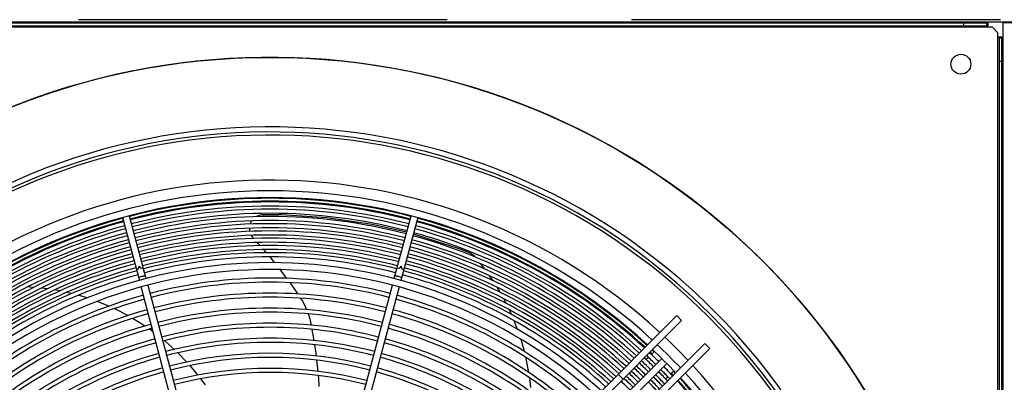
# Model space of a CAD drawing. Header units: centimetres. Extents: x -92429 to 178773, y 2337 to 428125.
# Tile 90 of 138: x 162351 to 162418, y 9441 to 9466. Entities that reach past the tile are written whole.
import ezdxf

# ---------------------------------------------------------------- set-up
doc = ezdxf.new("R2010")
doc.units = ezdxf.units.CM
doc.header["$LTSCALE"] = 50
doc.linetypes.add('DASHED', pattern=[0.75, 0.5, -0.25])
doc.layers.add('WL_urządzenia', color=1, linetype='Continuous')

msp = doc.modelspace()

# ---------------------------------------------------------------- linework, layer by layer
at = {"layer": 'WL_urządzenia', "color": 1, "linetype": 'Continuous'}
for p, q in [((162318.11, 9465.589, 2170), (162417.391, 9465.589, 2170)), ((162417.391, 9465.589, 2170), (162420.775, 9465.589, 2170)), ((162416.418, 9465.496, 2170), (162319.083, 9465.496, 2170)), ((162416.418, 9465.218, 2170), (162319.083, 9465.218, 2170)), ((162319.176, 9465.311, 2170), (162416.325, 9465.311, 2170)), ((162414.749, 9465.496, 2170), (162414.749, 9465.311, 2170)), ((162416.325, 9465.311, 2170), (162416.325, 9465.496, 2170)), ((162416.325, 9465.311, 2170), (162416.418, 9465.311, 2170)), ((162416.418, 9465.218, 2170), (162416.418, 9465.496, 2170)), ((162416.696, 9465.218, 2170), (162416.418, 9465.218, 2170)), ((162417.067, 9464.847, 2170), (162416.696, 9465.218, 2170)), ((162417.438, 9465.542, 2170), (162424.019, 9465.542, 2170)), ((162417.438, 9366.261, 2170), (162417.438, 9465.542, 2170)), ((162417.067, 9464.569, 2170), (162417.067, 9464.847, 2170)), ((162417.067, 9464.569, 2170), (162417.345, 9464.569, 2170)), ((162417.067, 9367.234, 2170), (162417.067, 9464.569, 2170)), ((162417.16, 9464.569, 2170), (162417.16, 9464.476, 2170)), ((162417.16, 9464.476, 2170), (162417.16, 9367.327, 2170)), ((162417.345, 9464.476, 2170), (162417.16, 9464.476, 2170)), ((162417.345, 9367.234, 2170), (162417.345, 9464.569, 2170)), ((162417.345, 9462.901, 2170), (162417.16, 9462.901, 2170)), ((162417.345, 9462.901, 2170), (162417.16, 9462.901, 2170)), ((162357.75, 9452.329, 2170), (162358.889, 9448.076, 2170)), ((162358.198, 9452.449, 2170), (162359.337, 9448.196, 2170)), ((162366.831, 9452.404, 2170), (162366.806, 9452.391, 2170)), ((162366.998, 9452.474, 2170), (162366.831, 9452.404, 2170)), ((162367.18, 9452.511, 2170), (162366.998, 9452.474, 2170)), ((162367.257, 9452.515, 2170), (162367.18, 9452.511, 2170)), ((162368.527, 9452.51, 2170), (162367.257, 9452.515, 2170)), ((162371.595, 9452.316, 2170), (162368.527, 9452.51, 2170)), ((162374.668, 9451.859, 2170), (162371.595, 9452.316, 2170)), ((162376.164, 9448.196, 2170), (162377.303, 9452.449, 2170)), ((162377.751, 9452.329, 2170), (162376.611, 9448.076, 2170)), ((162366.343, 9451.606, 2170), (162366.347, 9451.498, 2170)), ((162366.452, 9452.024, 2170), (162366.392, 9451.887, 2170)), ((162366.499, 9452.103, 2170), (162366.452, 9452.024, 2170)), ((162377.003, 9451.33, 2170), (162374.668, 9451.859, 2170)), ((162366.347, 9451.498, 2170), (162366.363, 9451.394, 2170)), ((162366.469, 9451.12, 2170), (162366.551, 9451.003, 2170)), ((162366.551, 9451.003, 2170), (162366.591, 9450.957, 2170)), ((162366.591, 9450.957, 2170), (162366.632, 9450.913, 2170)), ((162377.695, 9451.142, 2170), (162377.451, 9451.21, 2170)), ((162380.631, 9450.178, 2170), (162377.695, 9451.142, 2170)), ((162366.88, 9450.642, 2170), (162366.883, 9450.638, 2170)), ((162366.883, 9450.638, 2170), (162367.067, 9450.433, 2170)), ((162367.308, 9450.159, 2170), (162367.489, 9449.948, 2170)), ((162367.722, 9449.671, 2170), (162368.049, 9449.272, 2170)), ((162381.259, 9449.935, 2170), (162380.631, 9450.178, 2170)), ((162381.352, 9449.892, 2170), (162381.259, 9449.935, 2170)), ((162381.505, 9449.79, 2170), (162381.352, 9449.892, 2170)), ((162381.616, 9449.682, 2170), (162381.505, 9449.79, 2170)), ((162381.637, 9449.658, 2170), (162381.616, 9449.682, 2170)), ((162382.296, 9448.844, 2170), (162382.023, 9449.194, 2170)), ((162368.419, 9448.803, 2170), (162368.867, 9448.211, 2170)), ((162382.86, 9448.047, 2170), (162382.626, 9448.39, 2170)), ((162351.722, 9447.599, 2170), (162351.308, 9447.626, 2170)), ((162362.896, 9433.122, 2170), (162359.009, 9447.628, 2170)), ((162359.457, 9447.748, 2170), (162363.344, 9433.242, 2170)), ((162369.075, 9447.925, 2170), (162369.576, 9447.209, 2170)), ((162372.157, 9433.242, 2170), (162376.044, 9447.748, 2170)), ((162376.491, 9447.628, 2170), (162372.604, 9433.122, 2170)), ((162383.345, 9447.268, 2170), (162383.144, 9447.604, 2170)), ((162352.634, 9447.501, 2170), (162352.246, 9447.549, 2170)), ((162353.278, 9447.4, 2170), (162353.127, 9447.426, 2170)), ((162353.492, 9447.359, 2170), (162353.278, 9447.4, 2170)), ((162354.302, 9447.18, 2170), (162353.957, 9447.262, 2170)), ((162355.345, 9446.882, 2170), (162354.741, 9447.064, 2170)), ((162369.576, 9447.209, 2170), (162369.611, 9447.156, 2170)), ((162356.332, 9446.526, 2170), (162356.018, 9446.648, 2170)), ((162356.815, 9446.325, 2170), (162356.332, 9446.526, 2170)), ((162369.806, 9446.865, 2170), (162369.815, 9446.85, 2170)), ((162369.815, 9446.85, 2170), (162369.934, 9446.66, 2170)), ((162369.934, 9446.66, 2170), (162370.093, 9446.369, 2170)), ((162370.093, 9446.369, 2170), (162370.22, 9446.092, 2170)), ((162383.661, 9446.698, 2170), (162383.589, 9446.833, 2170)), ((162383.761, 9446.505, 2170), (162383.661, 9446.698, 2170)), ((162357.267, 9446.118, 2170), (162357.18, 9446.159, 2170)), ((162358.105, 9445.689, 2170), (162357.267, 9446.118, 2170)), ((162370.329, 9445.803, 2170), (162370.341, 9445.767, 2170)), ((162370.341, 9445.767, 2170), (162370.431, 9445.466, 2170)), ((162395.314, 9445.694, 2170), (162371.285, 9421.665, 2170)), ((162384.119, 9445.756, 2170), (162383.971, 9446.079, 2170)), ((162395.641, 9445.366, 2170), (162395.314, 9445.694, 2170)), ((162358.996, 9445.158, 2170), (162358.434, 9445.502, 2170)), ((162359.268, 9444.98, 2170), (162358.996, 9445.158, 2170)), ((162370.431, 9445.466, 2170), (162370.484, 9445.234, 2170)), ((162370.484, 9445.234, 2170), (162370.523, 9445.042, 2170)), ((162371.676, 9421.4, 2170), (162395.641, 9445.366, 2170)), ((162384.526, 9444.751, 2170), (162384.298, 9445.339, 2170)), ((162359.823, 9444.591, 2170), (162359.565, 9444.776, 2170)), ((162370.579, 9444.757, 2170), (162370.712, 9443.999, 2170)), ((162360.66, 9443.932, 2170), (162360.584, 9443.996, 2170)), ((162361.26, 9443.399, 2170), (162360.66, 9443.932, 2170)), ((162370.757, 9443.714, 2170), (162370.841, 9443.135, 2170)), ((162397.215, 9443.793, 2170), (162373.249, 9419.827, 2170)), ((162384.853, 9443.754, 2170), (162384.756, 9444.076, 2170)), ((162384.992, 9443.249, 2170), (162384.853, 9443.754, 2170)), ((162397.542, 9443.465, 2170), (162397.215, 9443.793, 2170)), ((162362.107, 9442.544, 2170), (162361.5, 9443.169, 2170)), ((162370.841, 9443.135, 2170), (162370.864, 9442.957, 2170)), ((162373.514, 9419.437, 2170), (162397.542, 9443.465, 2170)), ((162393.798, 9443.26, 2170), (162393.591, 9443.053, 2170)), ((162362.815, 9441.717, 2170), (162362.322, 9442.305, 2170)), ((162370.899, 9442.673, 2170), (162370.979, 9441.917, 2170)), ((162385.107, 9442.766, 2170), (162385.086, 9442.859, 2170)), ((162385.284, 9441.841, 2170), (162385.107, 9442.766, 2170)), ((162394.297, 9442.776, 2170), (162391.184, 9439.662, 2170)), ((162394.625, 9442.448, 2170), (162391.511, 9439.335, 2170)), ((162393.395, 9442.857, 2170), (162393.244, 9442.706, 2170)), ((162362.863, 9441.657, 2170), (162362.815, 9441.717, 2170)), ((162371.004, 9441.633, 2170), (162371.018, 9441.473, 2170)), ((162391.666, 9441.39, 2170), (162391.338, 9441.718, 2170)), ((162394.902, 9441.742, 2170), (162395.109, 9441.949, 2170)), ((162363.361, 9440.991, 2170), (162363.054, 9441.41, 2170)), ((162371.018, 9441.473, 2170), (162371.059, 9440.879, 2170)), ((162385.415, 9440.812, 2170), (162385.34, 9441.467, 2170)), ((162394.555, 9441.395, 2170), (162394.705, 9441.546, 2170))]:
    msp.add_line(p, q, dxfattribs=at)
at = {"layer": 'WL_urządzenia', "color": 1, "linetype": 'DASHED'}
msp.add_line((162417.252, 9465.728, 2170), (162318.249, 9465.728, 2170), dxfattribs=at)
at = {"layer": 'WL_urządzenia', "color": 1, "linetype": 'Continuous'}
for points in [[(162358.696, 9448.799, 0.407676), (162358.871, 9449.04, 0.407676), (162359.144, 9448.919)], [(162376.357, 9448.919, 0.407676), (162376.63, 9449.04, 0.407676), (162376.805, 9448.799)], [(162358.835, 9448.281, 0.037253), (162359.056, 9448.349, 0.037253), (162359.282, 9448.401)], [(162376.219, 9448.401, 0.037253), (162376.445, 9448.349, 0.037253), (162376.666, 9448.281)]]:
    msp.add_lwpolyline(points, format="xyb", dxfattribs=at)
for centre, radius in [((162367.75, 9415.902, 2170), 47.277), ((162414.564, 9462.715, 2170), 0.672), ((162414.564, 9462.715, 2170), 0.672)]:
    msp.add_circle(centre, radius, dxfattribs=at)
for radius, start, end in [(47.277, 139.44157, 130.55843), (42.566, 137.99606, 132.00394), (42.222, 138.02047, 131.97953), (42.012, 138.03557, 131.96443), (38.964, 47.31794, 131.72673), (38.239, 47.36195, 132.63805), (37.775, 47.39095, 132.60905), (37.729, 75.35194, 104.64806), (37.544, 75.35368, 104.64632), (37.483, 75.35425, 104.64575), (37.205, 75.3569, 104.6431), (37.729, 105.35194, 132.60611), (36.992, 75.35895, 104.64105), (36.714, 75.36167, 104.63833), (36.501, 75.36378, 104.63622), (37.729, 47.39389, 74.64806), (37.544, 105.35368, 132.59429), (37.483, 105.35425, 132.59039), (37.205, 105.3569, 132.57237), (36.223, 75.36657, 104.63343), (36.011, 75.36874, 104.63126), (35.732, 75.37161, 104.62839), (37.205, 47.42763, 74.6431), (37.483, 47.40961, 74.64575), (37.544, 47.40571, 74.64632), (36.992, 105.35895, 132.5584), (36.714, 105.36167, 132.5399), (36.501, 105.36378, 132.52556), (35.52, 75.37383, 104.62617), (35.242, 75.37678, 104.62322), (35.029, 75.37907, 104.62093), (36.501, 47.47444, 74.63622), (36.714, 47.4601, 74.63833), (36.992, 47.4416, 74.64105), (36.223, 105.36657, 132.50655), (36.011, 105.36874, 132.49181), (35.732, 105.37161, 132.47228), (34.751, 75.3821, 104.6179), (34.538, 75.38445, 104.61555), (35.732, 47.52772, 74.62839), (36.011, 47.50819, 74.63126), (36.223, 47.49345, 74.63343), (35.52, 105.37383, 132.45714), (35.242, 105.37678, 132.43706), (35.029, 105.37907, 132.42149), (34.26, 75.38758, 104.61242), (34.048, 75.39, 104.61), (33.769, 75.39321, 104.60679), (35.029, 47.57851, 74.62093), (35.242, 47.56294, 74.62322), (35.52, 47.54286, 74.62617), (34.751, 105.3821, 132.40084), (34.538, 105.38445, 132.38482), (34.26, 105.38758, 132.36358), (33.372, 47.70664, 132.29336), (34.26, 47.63642, 74.61242), (34.538, 47.61518, 74.61555), (34.751, 47.59916, 74.6179), (34.048, 105.39, 132.3471), (33.769, 105.39321, 132.32524), (32.908, 47.74479, 132.25521), (33.769, 47.67476, 74.60679), (34.048, 47.6529, 74.61), (32.329, 75.41073, 104.58927), (32.051, 75.41429, 104.58571), (32.329, 105.41073, 132.20596), (31.31, 75.4241, 104.5759), (31.032, 75.4279, 104.5721), (32.329, 47.79404, 74.58927), (32.051, 105.41429, 132.18169), (32.051, 47.81831, 74.58571), (31.31, 105.4241, 132.11495), (31.032, 105.4279, 132.08907), (30.291, 75.43836, 104.56164), (30.013, 75.44243, 104.55757), (31.032, 47.91093, 74.5721), (31.31, 47.88505, 74.5759), (30.291, 105.43836, 132.01781), (29.272, 75.45362, 104.54638), (30.291, 47.98219, 74.56164), (30.013, 105.44243, 131.99015), (28.994, 75.45797, 104.54203), (30.013, 48.00985, 74.55757), (29.272, 105.45362, 131.91389), (28.994, 105.45798, 131.88426), (28.253, 75.46998, 104.53002), (27.975, 75.47466, 104.52534), (28.994, 48.11574, 74.54202), (29.272, 48.08611, 74.54638), (38.239, 43.33298, 46.66702), (38.964, 43.36403, 46.63597), (28.253, 105.46999, 131.80248), (27.234, 75.48757, 104.51243), (28.253, 48.19752, 74.53001), (37.205, 45.3569, 46.71337), (37.483, 45.35425, 46.70065), (37.544, 46.41485, 46.6979), (37.729, 46.4079, 46.68956), (37.775, 43.31252, 46.68748), (27.975, 105.47466, 131.77065), (26.956, 75.4926, 104.5074), (27.975, 48.22935, 74.52534), (36.223, 45.36657, 46.75981), (36.501, 45.36378, 46.74639), (36.714, 45.36167, 46.73627), (36.992, 45.35895, 46.72322), (37.483, 43.29935, 44.64575), (38.964, 317.31794, 42.68206), (27.234, 105.48757, 131.68271), (26.956, 105.4926, 131.64844), (26.215, 75.50652, 104.49348), (25.937, 75.51196, 104.48804), (26.956, 48.35156, 74.5074), (27.234, 48.31729, 74.51243), (35.242, 45.37678, 46.80883), (35.52, 45.37383, 46.79467), (35.732, 45.37161, 46.78398), (36.011, 45.36874, 46.7702), (36.714, 43.26372, 44.63833), (36.992, 43.27678, 44.64105), (37.205, 43.28663, 44.6431), (37.544, 43.3021, 43.58515), (37.729, 43.31044, 43.5921), (38.239, 317.36195, 42.63805), (34.751, 45.3821, 46.83439), (35.029, 45.37907, 46.81982), (36.011, 43.2298, 44.63126), (36.223, 43.24019, 44.63343), (36.501, 43.25361, 44.63622), (37.483, 15.35425, 42.59039), (37.544, 15.35368, 42.59428), (37.729, 15.35194, 42.60611), (37.775, 317.39095, 42.60905)]:
    msp.add_arc((162367.75, 9415.902, 2170), radius, start, end, dxfattribs=at)

doc.saveas('drawing.dxf')
